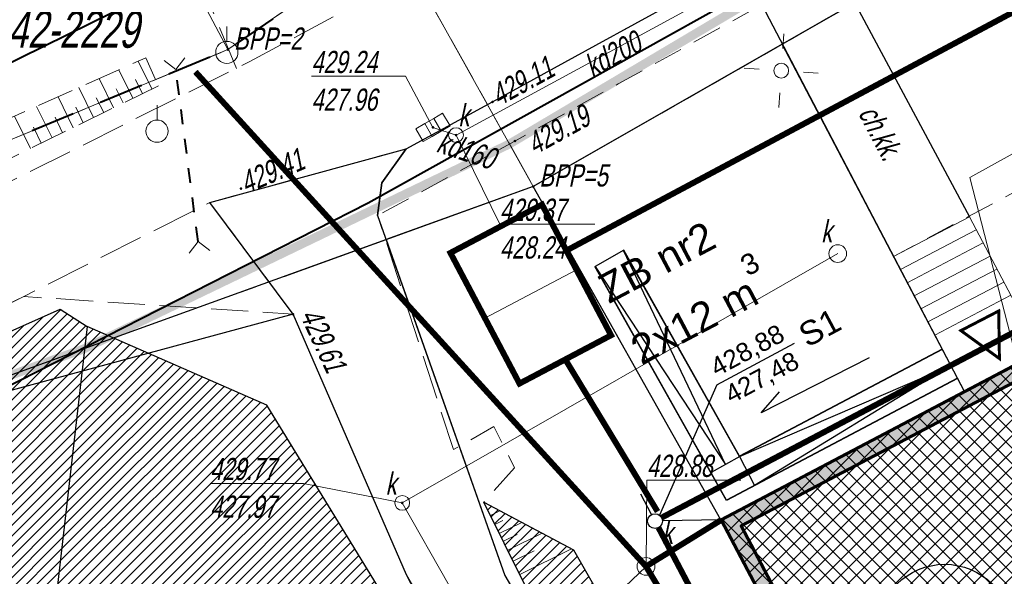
# Model space of a CAD drawing. Header units: metres. Extents: x 7408630 to 7411134, y 5569633 to 5570339.
# Tile 17 of 76: x 7410257 to 7410290, y 5570016 to 5570035. Entities that reach past the tile are written whole.
import ezdxf
from ezdxf.lldxf.tags import DXFTag

# ---------------------------------------------------------------- set-up
doc = ezdxf.new("R2010")
doc.units = ezdxf.units.M
doc.header["$MEASUREMENT"] = 0
for name, pattern in [('1.5_0.5', [2, 1.5, -0.5]), ('1.5_1.0', [2.5, 1.5, -1]), ('218-500', [1, 0.5, -0.5]), ('HIDDEN', [9.525, 6.35, -3.175]), ('ib05_500', [1, 0.5, -0.5]), ('mz1.0_0.5', [1.5, 1, -0.5]), ('mz1.25_0.5', [1.75, 1.25, -0.5])]:
    doc.linetypes.add(name, pattern=pattern)
doc.layers.add('0 PZT - BUDYNEK OBJĘTY OPRACOWANIEM HATCH', color=7, linetype='Continuous', true_color=0x0d0d0d)
doc.layers.add('_01_PZT - demontaże i rozbiórki', color=7, linetype='Continuous', true_color=0xd85c46)
doc.layers.add('0 PZT - SKARPY', color=7, linetype='Continuous', lineweight=30, true_color=0x395530)
doc.layers.add('0 PZT - skarpy hatch', color=7, linetype='Continuous', lineweight=5, true_color=0x517944)
for name, color, linetype, lineweight in [('131-Punkt osnowy pomiarowej', 7, 'Continuous', 0), ('131-Punkt osnowy pomiarowej-Atr103', 7, 'Continuous', 0), ('203-Punkt załamania granicy działki nie stabilizowany', 7, 'Continuous', 0), ('216-Granica obrębu', 7, 'Continuous', 0), ('217-Granica konturu klasyfikcyjnego', 7, 'Continuous', 0), ('218-Granica użytku', 7, 'Continuous', 0), ('219-Linia granicy', 7, 'Continuous', 0), ('312-Budynek (powierzchnia)', 7, 'Continuous', 0), ('352-schody (powierzchnia)', 7, 'Continuous', 0), ('_BPP1-2', 7, 'Continuous', 0), ('_BPP3-5', 7, 'Continuous', 0), ('_Kan-deszczowa', 82, 'KANSAN_LINE', 25), ('_MPZP_linie zagospodarowania', 7, 'Continuous', 0), ('chodnik (powierzchnia)', 7, 'Continuous', 0), ('chodnik (powierzchnia)-Atr17', 7, 'Continuous', 0), ('Granica', 112, 'Continuous', 80), ('jezdnia (powierzchnia)', 7, 'Continuous', 0), ('kratka ściekowa (punkt)', 7, 'Continuous', 0), ('krawężnik (linia)', 7, 'Continuous', 0), ('latarnia na słupie lub maszcie (punkt)', 7, 'Continuous', 0), ('Obrys', 2, 'Continuous', 60), ('Opis', 8, 'Continuous', 13), ('przepust (linia)', 7, 'Continuous', 0), ('przepust (linia) - symbol', 7, 'Continuous', 0), ('przewód kanalizacyjny (linia)', 7, 'Continuous', 0), ('przewód kanalizacyjny (linia)-Atr1', 7, 'Continuous', 0), ('punkt o określonej wysokości (sieć kanalizacyjna)', 7, 'Continuous', 0), ('punkt o określonej wysokości (sieć kanalizacyjna)-Atr2', 7, 'Continuous', 0), ('punkt o określonej wysokości (sieć kanalizacyjna)-Atr3', 7, 'Continuous', 0), ('punkt wysokościowy sztuczny', 7, 'Continuous', 0), ('punkt wysokościowy sztuczny-Atr2', 7, 'Continuous', 0), ('skarpa nieumocniona (powierzchnia)', 7, 'Continuous', 0), ('studzienka okrągła - przewód kanalizacyjny (punkt)', 7, 'Continuous', 0), ('studzienka okrągła - przewód kanalizacyjny (punkt)-Atr17', 7, 'Continuous', 0), ('słup (punkt)', 7, 'Continuous', 0), ('właz okrągły - siec kanalizacyjna (punkt)', 7, 'Continuous', 0), ('właz okrągły - siec kanalizacyjna (punkt)-Atr17', 7, 'Continuous', 0)]:
    doc.layers.add(name, color=color, linetype=linetype, lineweight=lineweight)
doc.layers.add('_MAPA', color=7, linetype='Continuous')
doc.styles.add('ARIAL', font='tahoma.ttf')
doc.styles.get("Standard").update_dxf_attribs({"font": 'arial.ttf'})
doc.styles.add('Style-WORKING_1250 I 0.20944', font='WORKING_1250.shx', dxfattribs={"oblique": 12})
tags = doc.linetypes.add('FH1_LINE', pattern='A,1,-0.2,["X",Standard,S=0.2,R=0,X=-0.1,Y=-0.1],-0.2', length=1.4).pattern_tags.tags
tags[15:16] = [DXFTag(74, 4), DXFTag(75, 0), DXFTag(340, '0'), DXFTag(46, 1.0), DXFTag(50, 0.0), DXFTag(44, 0.0), DXFTag(45, 0.0)]
tags[4:5] = [DXFTag(74, 4), DXFTag(75, 0), DXFTag(340, '0'), DXFTag(46, 1.0), DXFTag(50, 0.0), DXFTag(44, 0.0), DXFTag(45, 0.0)]
doc.linetypes.add('KANSAN_LINE', pattern='A,0.5,-0.2,["KS",ARIAL,S=0.1,R=0,X=-0.1,Y=-0.05],-0.25', length=0.95)
pattern_1 = [(45, (0, 0), (-0.1767766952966, 0.1767766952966), [])]

# ---------------------------------------------------------------- blocks, each defined once
blk = doc.blocks.new('203_1')
at = {"layer": '203-Punkt załamania granicy działki nie stabilizowany', "linetype": 'Continuous', "lineweight": 13}
h = blk.add_hatch(color=96, dxfattribs=at)
edge = h.paths.add_edge_path()
edge.add_arc((0, 0), 0.45, 0, 360)
blk = doc.blocks.new('131_1')
at = {"layer": '131-Punkt osnowy pomiarowej', "color": 7, "linetype": 'Continuous', "lineweight": 13}
blk.add_line((0, 3.75), (0, 8.75), dxfattribs=at)
blk.add_circle((0, 0), 3.75, dxfattribs=at)
blk = doc.blocks.new('506_3')
at = {"layer": 'studzienka okrągła - przewód kanalizacyjny (punkt)', "color": 36, "linetype": 'Continuous', "lineweight": 13}
blk.add_circle((0, 0), 3, dxfattribs=at)
blk = doc.blocks.new('506_1')
at = {"layer": 'punkt o określonej wysokości (sieć kanalizacyjna)', "color": 36, "linetype": 'Continuous', "lineweight": 13}
blk.add_circle((0, 0), 3, dxfattribs=at)
blk = doc.blocks.new('515_2')
at = {"layer": 'latarnia na słupie lub maszcie (punkt)', "color": 7, "linetype": 'Continuous', "lineweight": 13}
for p, q in [((0, 7.5), (0, 12.5)), ((7.5, 0), (12.5, 0)), ((-12.5, 0), (-7.5, 0)), ((0, -12.5), (0, -7.5))]:
    blk.add_line(p, q, dxfattribs=at)
blk = doc.blocks.new('IB05_1')
at = {"layer": 'przepust (linia) - symbol', "color": 7, "linetype": 'Continuous', "lineweight": 13}
for q in [(3.54, 3.54), (3.54, -3.54)]:
    blk.add_line((0, 0), q, dxfattribs=at)
blk = doc.blocks.new('510_1')
at = {"layer": 'słup (punkt)', "color": 7, "linetype": 'Continuous', "lineweight": 13}
blk.add_circle((0, 0), 2.5, dxfattribs=at)
blk = doc.blocks.new('US05_1')
at = {"layer": 'kratka ściekowa (punkt)', "color": 7, "linetype": 'Continuous', "lineweight": 13}
for p, q in [((-5.25, -2.5), (-5.25, 2.5)), ((-5.25, 2.5), (-1.75, 2.5)), ((-1.75, -2.5), (-1.75, 2.5)), ((-1.75, 2.5), (1.75, 2.5)), ((1.75, -2.5), (1.75, 2.5)), ((1.75, 2.5), (5.25, 2.5)), ((5.25, -2.5), (5.25, 2.5)), ((-5.25, -2.5), (-1.75, -2.5)), ((-1.75, -2.5), (1.75, -2.5)), ((1.75, -2.5), (5.25, -2.5))]:
    blk.add_line(p, q, dxfattribs=at)
blk = doc.blocks.new('US15_2')
at = {"layer": 'studzienka okrągła - przewód kanalizacyjny (punkt)', "color": 36, "linetype": 'Continuous', "lineweight": 13}
blk.add_circle((0, 0), 2.5, dxfattribs=at)
blk = doc.blocks.new('US22_1')
at = {"layer": 'właz okrągły - siec kanalizacyjna (punkt)', "color": 7, "linetype": 'Continuous', "lineweight": 13}
blk.add_circle((0, 0), 2.5, dxfattribs=at)
blk = doc.blocks.new('PW01_1')
at = {"layer": 'punkt o określonej wysokości (sieć kanalizacyjna)', "linetype": 'Continuous', "lineweight": 13}
h = blk.add_hatch(color=36, dxfattribs=at)
edge = h.paths.add_edge_path()
edge.add_arc((0, 0), 0.45, 0, 360)
blk = doc.blocks.new('PW02_1')
at = {"layer": 'punkt wysokościowy sztuczny', "linetype": 'Continuous', "lineweight": 13}
h = blk.add_hatch(color=7, dxfattribs=at)
edge = h.paths.add_edge_path()
edge.add_arc((0, 0), 0.45, 0, 360)
blk = doc.blocks.new('140_1')
at = {"layer": '_BPP1-2', "linetype": 'Continuous', "lineweight": 0}
h = blk.add_hatch(color=141, dxfattribs=at)
edge = h.paths.add_edge_path()
edge.add_arc((0, 0), 0.045, 0, 360)
blk = doc.blocks.new('140_2')
at = {"layer": '_BPP3-5', "linetype": 'Continuous', "lineweight": 0}
h = blk.add_hatch(color=1, dxfattribs=at)
edge = h.paths.add_edge_path()
edge.add_arc((0, 0), 0.045, 0, 360)
blk = doc.blocks.new('A$C92b4fa8d')
at = {"layer": '216-Granica obrębu', "color": 7, "linetype": '1.5_1.0', "lineweight": 40, "flags": 128}
blk.add_lwpolyline([(234.071, 177.642), (186.85, 152.23), (118.4, 115.38), (107.71, 110.03), (87.37, 99.84), (69.66, 87.67), (69.04, 87.26), (64.07, 83.83), (-15.82, 50.62), (-46.081, 37.141)], dxfattribs=at)
at = {"layer": '217-Granica konturu klasyfikcyjnego', "color": 3, "linetype": '1.5_0.5', "lineweight": 13, "flags": 128}
for points in [[(74.39, 79.2), (112.67, 101.11)], [(69.66, 87.67), (74.39, 79.2)], [(64.07, 83.83), (69.04, 87.26)], [(54.14, 79.71), (64.07, 83.83)]]:
    blk.add_lwpolyline(points, dxfattribs=at)
at = {"layer": '218-Granica użytku', "color": 7, "linetype": '218-500', "lineweight": 13, "flags": 128}
for points in [[(74.39, 79.2), (112.67, 101.11)], [(69.66, 87.67), (74.39, 79.2)], [(64.07, 83.83), (69.04, 87.26)], [(54.14, 79.71), (64.07, 83.83)], [(74.39, 79.2), (21.02, 59.91)]]:
    blk.add_lwpolyline(points, dxfattribs=at)
at = {"layer": '219-Linia granicy', "color": 96, "linetype": 'Continuous', "lineweight": 13, "flags": 128}
for points in [[(112.67, 101.11), (74.39, 79.2)], [(64.07, 83.83), (56.85, 97.5)], [(74.39, 79.2), (69.66, 87.67)], [(64.07, 83.83), (69.04, 87.26)], [(64.07, 83.83), (-15.82, 50.62)], [(21.02, 59.91), (74.39, 79.2)]]:
    blk.add_lwpolyline(points, dxfattribs=at)
at = {"layer": '312-Budynek (powierzchnia)', "color": 7, "linetype": 'Continuous', "lineweight": 53, "flags": 128}
for points in [[(92.04, 73.89), (80.74, 67.93)], [(80.74, 67.93), (86.94, 56.15)]]:
    blk.add_lwpolyline(points, dxfattribs=at)
at = {"layer": '352-schody (powierzchnia)', "color": 7, "linetype": 'Continuous', "lineweight": 13, "flags": 128}
blk.add_lwpolyline([(89.13, 78.18), (86.56, 76.83), (88.96, 72.27), (91.53, 73.62), (89.13, 78.18)], close=True, dxfattribs=at)
for points in [[(86.8, 76.39), (89.36, 77.74)], [(87.03, 75.94), (89.6, 77.29)], [(87.26, 75.5), (89.83, 76.85)], [(87.49, 75.06), (90.06, 76.41)], [(87.73, 74.62), (90.29, 75.97)], [(87.96, 74.17), (90.53, 75.52)]]:
    blk.add_lwpolyline(points, dxfattribs=at)
at = {"layer": '_MPZP_linie zagospodarowania', "color": 212, "linetype": 'Continuous', "lineweight": 40, "flags": 128}
for points in [[(-36.017, 45.88), (-28.946, 49.608), (53.908, 82.011), (62.561, 86.279), (72.781, 92.383), (84.166, 99.327), (208.113, 168.049), (235.982, 182.726)], [(-33.636, 36.641), (21.41, 58.657), (56.431, 72.334), (68.81, 78.645), (239.951, 174.025)]]:
    blk.add_lwpolyline(points, dxfattribs=at)
at = {"layer": 'chodnik (powierzchnia)', "color": 7, "linetype": 'mz1.0_0.5', "lineweight": 13, "flags": 128}
for points in [[(137.39, 117.44), (123.95, 110.06), (111.89, 103.44), (107.52, 101.01), (93.44, 93.3), (81.3, 86.64), (80.46, 86.16), (76.5, 83.98), (73.01, 82.06), (70.09, 80.48), (69.27, 79.32), (69.13, 78.22), (73.77, 80.74), (77.26, 82.67), (82.06, 85.32), (94.02, 91.89), (108.26, 99.7), (112.61, 102.15), (124.68, 108.69), (141.07, 117.69)], [(94, 91.88), (98.49, 83.2), (86.56, 76.83)], [(82.11, 85.35), (86.56, 76.83)]]:
    blk.add_lwpolyline(points, dxfattribs=at)
at = {"layer": 'jezdnia (powierzchnia)', "color": 7, "linetype": '1.5_0.5', "lineweight": 13, "flags": 128}
for points in [[(58.32, 97.47), (59.56, 94.73), (61.86, 89.19), (64.38, 83.14)], [(-30.216, 38.159), (-26.6, 39.61), (-19.31, 42.63), (-2.2, 49.23), (14.29, 55.62), (30.36, 62.49), (45.8, 69.91), (57.17, 75.48), (63.46, 78.66), (70.09, 80.48), (73.01, 82.06), (80.46, 86.16), (76.24, 89.54), (64.81, 83.43), (43.45, 72.71), (29.35, 65.99), (11.94, 58.53), (-2.71, 52.79), (-21.61, 45.46), (-31.662, 41.526)]]:
    blk.add_lwpolyline(points, dxfattribs=at)
blk.add_lwpolyline([(70.09, 80.48), (63.46, 78.66), (66.27, 74.88), (70.1, 66.07), (80.85, 46.65), (88.56, 33.98), (92.51, 34.67), (83.27, 49.3), (76.87, 60.16), (72.72, 68.52), (73.76, 69.68), (73.06, 71.08), (71.69, 70.3), (69.13, 78.22), (69.27, 79.32), (70.09, 80.48)], close=True, dxfattribs=at)
at = {"layer": 'krawężnik (linia)', "color": 7, "linetype": 'Continuous', "lineweight": 30, "flags": 128}
for points in [[(69.13, 78.22), (69.27, 79.32), (70.09, 80.48), (73.01, 82.06), (76.5, 83.98), (80.46, 86.16), (81.3, 86.64), (93.44, 93.3), (107.52, 101.01), (111.89, 103.44), (123.95, 110.06), (137.39, 117.44)], [(84.57, 86.7), (89.13, 78.18)]]:
    blk.add_lwpolyline(points, dxfattribs=at)
at = {"layer": 'przepust (linia)', "color": 7, "linetype": 'ib05_500', "lineweight": 40, "flags": 128}
blk.add_lwpolyline([(63.06, 77.34), (62.31, 83.16)], dxfattribs=at)
at = {"layer": 'przewód kanalizacyjny (linia)', "color": 36, "linetype": 'Continuous', "lineweight": 13, "flags": 128}
for points in [[(90.81, 73.02), (89.15, 79.5), (103.94, 87.71), (121.08, 97.22)], [(71.78, 80.94), (94.71, 93.4)], [(98.57, 41.46), (85.9, 53.52), (78.2, 66.35), (62.97, 83.08)], [(71, 81.2), (71.78, 80.94)], [(84.68, 76.93), (69.96, 68.5), (76.31, 57.32), (71.49, 55.58), (58.99, 50.69), (53.07, 48.57)], [(78.2, 66.35), (80.74, 67.93)], [(78.2, 66.35), (76.54, 64.76), (67.01, 62.56), (55.87, 57.4), (53.67, 57.26)]]:
    blk.add_lwpolyline(points, dxfattribs=at)
at = {"layer": 'punkt o określonej wysokości (sieć kanalizacyjna)-Atr2', "color": 7, "lineweight": 13, "flags": 128}
for points in [[(71, 81.2), (70.07, 82.93), (66.892, 82.93)], [(71.78, 80.94), (73.26, 77.93), (76.47, 77.93)], [(78.2, 66.35), (78.23, 69.27), (81.408, 69.27)], [(69.96, 68.5), (66.62, 69.16), (63.469, 69.16)]]:
    blk.add_lwpolyline(points, dxfattribs=at)
at = {"layer": 'skarpa nieumocniona (powierzchnia)', "color": 7, "linetype": 'Continuous', "lineweight": 13}
for p, q in [((61.5, 82.5), (61.04, 83.44)), ((60.86, 82.19), (60.38, 83.15)), ((59.53, 81.53), (59.03, 82.55)), ((60.2, 81.86), (59.72, 82.85)), ((61.18, 82.34), (60.95, 82.82)), ((58.84, 81.19), (58.33, 82.23)), ((59.87, 81.7), (59.62, 82.2)), ((60.53, 82.03), (60.29, 82.51)), ((58.13, 80.85), (57.6, 81.91)), ((59.18, 81.36), (58.93, 81.88)), ((57.4, 80.49), (56.86, 81.58)), ((58.48, 81.02), (58.23, 81.55)), ((57.76, 80.67), (57.5, 81.21)), ((72.94, 68.07), (73.26, 68.23)), ((73.09, 67.77), (73.36, 67.9)), ((73.24, 67.46), (74, 67.84)), ((73.38, 67.2), (73.85, 67.43)), ((73.53, 66.9), (74.69, 67.47)), ((73.93, 66.08), (75.68, 66.95)), ((73.71, 66.53), (74.42, 66.88))]:
    blk.add_line(p, q, dxfattribs=at)
at = {"layer": 'skarpa nieumocniona (powierzchnia)', "color": 7, "linetype": 'mz1.25_0.5', "lineweight": 13, "flags": 128}
for points in [[(61.72, 82.61), (48.05, 75.9), (35.37, 69.96), (20.58, 63.26), (4.16, 56.74), (-13.61, 49.39), (-32, 42.32), (-32.46, 43.37), (-14.19, 50.87), (3.1, 58.7), (19.38, 65.42), (34.74, 71.93), (48.01, 77.65), (61.29, 83.55), (61.72, 82.61)], [(66.27, 74.88), (70.1, 66.07), (80.85, 46.65), (88.56, 33.98), (88.37, 34.03), (78.98, 35.75), (63.38, 55.18), (57.98, 62.86), (37.06, 56.42), (19.25, 50.75), (3.94, 46.44), (-10.29, 41.91), (-20.51, 38.71), (-26.6, 39.61), (-19.31, 42.63), (-2.2, 49.23), (14.29, 55.62), (30.36, 62.49), (45.8, 69.91), (57.17, 75.48), (66.27, 74.88)], [(75.75, 66.91), (79.33, 60.64), (85.26, 52.55), (97.51, 56.9), (91.2, 50.7), (83.27, 49.3), (76.87, 60.16), (72.72, 68.52), (75.75, 66.91)]]:
    blk.add_lwpolyline(points, close=True, dxfattribs=at)
at = {"layer": '131-Punkt osnowy pomiarowej', "color": 7, "linetype": 'Continuous', "lineweight": 13, "xscale": 0.1, "yscale": 0.1, "zscale": 0.1}
for p in [(64.032, 83.736), (61.675, 81.072)]:
    blk.add_blockref('131_1', p, dxfattribs=at)
at = {"layer": '203-Punkt załamania granicy działki nie stabilizowany', "color": 96, "linetype": 'Continuous', "lineweight": 13, "xscale": 0.1, "yscale": 0.1, "zscale": 0.1}
for p in [(64.07, 83.83), (74.39, 79.2)]:
    blk.add_blockref('203_1', p, dxfattribs=at)
at = {"layer": '_BPP1-2', "color": 141, "linetype": 'Continuous', "lineweight": 0}
blk.add_blockref('140_1', (64.07, 83.83), dxfattribs=at)
at = {"layer": '_BPP3-5', "color": 1, "linetype": 'Continuous', "lineweight": 0}
blk.add_blockref('140_2', (74.39, 79.2), dxfattribs=at)
at = {"layer": 'kratka ściekowa (punkt)', "color": 7, "linetype": 'Continuous', "lineweight": 13, "xscale": 0.1, "yscale": 0.1, "zscale": 0.1, "rotation": 30.311}
blk.add_blockref('US05_1', (71, 81.2), dxfattribs=at)
at = {"layer": 'latarnia na słupie lub maszcie (punkt)', "color": 7, "linetype": 'Continuous', "lineweight": 13, "xscale": 0.1, "yscale": 0.1, "zscale": 0.1, "rotation": 356.135}
blk.add_blockref('515_2', (82.77, 83.12), dxfattribs=at)
at = {"layer": 'przepust (linia) - symbol', "color": 7, "linetype": 'Continuous', "lineweight": 13, "xscale": 0.1, "yscale": 0.1, "zscale": 0.1}
for p, rotation in [((62.31, 83.16), 97.34299999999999), ((63.06, 77.34), 277.343)]:
    blk.add_blockref('IB05_1', p, dxfattribs=dict(at, rotation=rotation))
at = {"layer": 'punkt o określonej wysokości (sieć kanalizacyjna)', "color": 36, "linetype": 'Continuous', "lineweight": 13, "xscale": 0.1, "yscale": 0.1, "zscale": 0.1}
for name, p in [('PW01_1', (71, 81.2)), ('PW01_1', (71.78, 80.94)), ('PW01_1', (69.96, 68.5)), ('506_1', (78.2, 66.35))]:
    blk.add_blockref(name, p, dxfattribs=at)
at = {"layer": 'punkt wysokościowy sztuczny', "color": 7, "linetype": 'Continuous', "lineweight": 13, "xscale": 0.1, "yscale": 0.1, "zscale": 0.1}
for p in [(73.01, 82.06), (73.77, 80.74), (64.51, 79.13), (66.27, 74.88)]:
    blk.add_blockref('PW02_1', p, dxfattribs=at)
at = {"layer": 'studzienka okrągła - przewód kanalizacyjny (punkt)', "color": 36, "linetype": 'Continuous', "lineweight": 13, "xscale": 0.1, "yscale": 0.1, "zscale": 0.1}
for name, p in [('506_3', (84.68, 76.93)), ('US15_2', (69.96, 68.5)), ('506_3', (78.2, 66.35))]:
    blk.add_blockref(name, p, dxfattribs=at)
at = {"layer": 'słup (punkt)', "color": 7, "linetype": 'Continuous', "lineweight": 13, "xscale": 0.1, "yscale": 0.1, "zscale": 0.1}
blk.add_blockref('510_1', (82.77, 83.12), dxfattribs=at)
at = {"layer": 'właz okrągły - siec kanalizacyjna (punkt)', "color": 7, "linetype": 'Continuous', "lineweight": 13, "xscale": 0.1, "yscale": 0.1, "zscale": 0.1}
blk.add_blockref('US22_1', (71.78, 80.94), dxfattribs=at)
at = {"layer": '131-Punkt osnowy pomiarowej-Atr103', "color": 7, "lineweight": 13, "insert": (53.618, 83.877), "char_height": 1.25, "attachment_point": 7, "line_spacing_factor": 0.6}
blk.add_mtext('\\FWORKING_1250;\\Q12;\\H1x;\\W0.72;162.242-2229', dxfattribs=at)
at = {"layer": '_BPP1-2', "color": 141, "linetype": 'Continuous', "lineweight": 13, "style": 'Style-WORKING_1250 I 0.20944', "oblique": 12, "width": 0.733333}
blk.add_text(' BPP=2', height=0.75, dxfattribs=at).set_placement((64.07, 83.83))
at = {"layer": '_BPP3-5', "color": 1, "linetype": 'Continuous', "lineweight": 13, "style": 'Style-WORKING_1250 I 0.20944', "oblique": 12, "width": 0.733333}
blk.add_text(' BPP=5', height=0.75, dxfattribs=at).set_placement((74.39, 79.2))
at = {"layer": 'chodnik (powierzchnia)-Atr17', "color": 7, "lineweight": 13, "insert": (85.348, 81.684), "char_height": 0.75, "attachment_point": 7, "rotation": 297.578, "line_spacing_factor": 0.6}
blk.add_mtext('\\FWORKING_1250;\\Q12;\\H1x;\\W0.725;ch.kk.', dxfattribs=at)
at = {"layer": 'przewód kanalizacyjny (linia)-Atr1', "color": 36, "lineweight": 13, "char_height": 0.75, "line_spacing_factor": 0.6}
for s, insert, attachment_point, rotation in [('\\FWORKING_1250;\\Q12;\\H1x;\\W0.725;kd200', (76.21, 83.2), 4, 28.519), ('\\FWORKING_1250;\\Q12;\\H1x;\\W0.725;kd160', (71.31, 81.1), 1, 341.565)]:
    blk.add_mtext(s, dxfattribs=dict(at, insert=insert, attachment_point=attachment_point, rotation=rotation))
at = {"layer": 'punkt o określonej wysokości (sieć kanalizacyjna)-Atr2', "color": 36, "lineweight": 13, "char_height": 0.75, "attachment_point": 7, "line_spacing_factor": 0.6}
for s, insert in [('\\FWORKING_1250;\\Q12;\\H1x;\\W0.725;429.24', (66.892, 83.028)), ('\\FWORKING_1250;\\Q12;\\H1x;\\W0.725;429.37', (73.26, 78.028)), ('\\FWORKING_1250;\\Q12;\\H1x;\\W0.725;429.77', (63.469, 69.258)), ('\\FWORKING_1250;\\Q12;\\H1x;\\W0.725;428.88', (78.23, 69.367))]:
    blk.add_mtext(s, dxfattribs=dict(at, insert=insert))
at = {"layer": 'punkt o określonej wysokości (sieć kanalizacyjna)-Atr3', "color": 36, "lineweight": 13, "char_height": 0.75, "attachment_point": 7, "line_spacing_factor": 0.6}
for s, insert in [('\\FWORKING_1250;\\Q12;\\H1x;\\W0.725;427.96', (66.892, 81.753)), ('\\FWORKING_1250;\\Q12;\\H1x;\\W0.725;428.24', (73.26, 76.753)), ('\\FWORKING_1250;\\Q12;\\H1x;\\W0.725;427.97', (63.469, 67.983))]:
    blk.add_mtext(s, dxfattribs=dict(at, insert=insert))
at = {"layer": 'punkt wysokościowy sztuczny-Atr2', "color": 7, "lineweight": 13, "char_height": 0.75, "line_spacing_factor": 0.6}
for s, insert, attachment_point, rotation in [('\\FWORKING_1250;\\Q12;\\H1x;\\W0.725;429.11', (73.231, 81.891), 7, 28.817), ('\\FWORKING_1250;\\Q12;\\H1x;\\W0.725;429.19', (74.08, 80.91), 1, 28.943), ('\\FWORKING_1250;\\Q12;\\H1x;\\W0.725;429.41', (64.689, 78.93), 7, 23.301), ('\\FWORKING_1250;\\Q12;\\H1x;\\W0.725;429.61', (67.17, 75.17), 1, 294.793)]:
    blk.add_mtext(s, dxfattribs=dict(at, insert=insert, attachment_point=attachment_point, rotation=rotation))
at = {"layer": 'studzienka okrągła - przewód kanalizacyjny (punkt)-Atr17', "color": 36, "lineweight": 13, "char_height": 0.75, "attachment_point": 7, "line_spacing_factor": 0.6}
for insert in [(84.12, 77.31), (69.4, 68.78), (78.74, 67.11)]:
    blk.add_mtext('\\FWORKING_1250;\\Q12;\\H1x;\\W0.725;k', dxfattribs=dict(at, insert=insert))
at = {"layer": 'właz okrągły - siec kanalizacyjna (punkt)-Atr17', "color": 7, "lineweight": 13, "insert": (71.86, 81.24), "char_height": 0.75, "attachment_point": 7, "line_spacing_factor": 0.6}
blk.add_mtext('\\FWORKING_1250;\\Q12;\\H1x;\\W0.725;k', dxfattribs=at)

msp = doc.modelspace()

# ---------------------------------------------------------------- hatches: boundary and pattern name
at = {"layer": '0 PZT - BUDYNEK OBJĘTY OPRACOWANIEM HATCH', "linetype": 'Continuous', "lineweight": 13}
h = msp.add_hatch(dxfattribs=at)
h.set_pattern_fill('ANSI37', color=256, scale=3)
h.set_pattern_definition([(45, (0, 0), (-0.265165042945, 0.265165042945), []), (135, (0, 0), (-0.265165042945, -0.265165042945), [])])
h.paths.add_polyline_path([(7410286.94, 5570006.15), (7410280.74, 5570017.93), (7410305.15, 5570030.79), (7410303.45, 5570034.07), (7410314.85, 5570039.96), (7410316.48, 5570036.72), (7410334.99997, 5570046.40998), (7410341.16, 5570034.74), (7410325.45, 5570026.45), (7410328.1, 5570021.38), (7410330.73, 5570022.68), (7410333.65987, 5570017.10024), (7410333.06177, 5570016.78662), (7410335.97294, 5570011.24154), (7410333.96992, 5570010.19015), (7410336.71, 5570004.97), (7410325.92991, 5569999.30995), (7410332.76, 5569986.46), (7410310.85, 5569974.81), (7410310.12, 5569976.08), (7410306.97553, 5569974.40841), (7410301.68, 5569984.37), (7410302.2, 5569984.65), (7410298.57477, 5569991.46254), (7410323.15, 5570004.54), (7410314.58, 5570020.67)])
at = {"layer": '0 PZT - skarpy hatch'}
h = msp.add_hatch(dxfattribs=at)
h.set_pattern_fill('ANSI31', color=256, scale=2)
h.set_pattern_definition(pattern_1)
h.paths.add_polyline_path([(7410257.98, 5570012.86), (7410166.19, 5569983.76), (7410150.82, 5569977.33), (7410152.74, 5569979.17), (7410165.32, 5569985.95), (7410180.62, 5569992.11), (7410202.99, 5570001), (7410218.06859, 5570007.03484), (7410258.4, 5570025.05), (7410259.31, 5570024.46)])
h = msp.add_hatch(dxfattribs=at)
h.set_pattern_fill('ANSI31', color=256, scale=2)
h.set_pattern_definition(pattern_1)
h.paths.add_polyline_path([(7410278.98, 5569985.75), (7410288.56, 5569983.94), (7410265.38, 5570021.8), (7410259.31, 5570024.46), (7410257.98, 5570012.86), (7410268.10058, 5569999.30046)])
h = msp.add_hatch(dxfattribs=at)
h.set_pattern_fill('ANSI31', color=256, scale=2)
h.set_pattern_definition(pattern_1)
h.paths.add_polyline_path([(7410297.51, 5570006.9), (7410291.19, 5570000.7), (7410283.27, 5569999.3), (7410276.87, 5570010.16), (7410272.72, 5570018.52), (7410275.75, 5570016.91), (7410279.33, 5570010.64), (7410285.26, 5570002.55)])
at = {"layer": 'Obrys'}
h = msp.add_hatch(color=256, dxfattribs=at)
h.dxf.hatch_style = 1
h.paths.add_polyline_path([(7410286.94, 5570006.15), (7410280.74, 5570017.93), (7410305.15, 5570030.79), (7410303.45, 5570034.07), (7410314.85, 5570039.96), (7410316.48, 5570036.72), (7410335, 5570046.41), (7410341.16, 5570034.74), (7410325.45, 5570026.45), (7410328.1, 5570021.38), (7410330.73, 5570022.68), (7410333.65987, 5570017.10024), (7410333.06177, 5570016.78662), (7410335.97294, 5570011.24154), (7410333.96992, 5570010.19015), (7410336.71, 5570004.97), (7410325.92991, 5569999.30995), (7410332.76, 5569986.46), (7410310.85, 5569974.81), (7410310.12, 5569976.08), (7410306.97553, 5569974.40841), (7410301.68, 5569984.37), (7410302.2, 5569984.65), (7410298.57477, 5569991.46254), (7410323.15, 5570004.54), (7410314.58, 5570020.67)])
h.paths.add_polyline_path([(7410287.14977, 5570006.82499), (7410281.41524, 5570017.72059), (7410305.82246, 5570030.57913), (7410304.12429, 5570033.85559), (7410314.63048, 5570039.28379), (7410316.26291, 5570036.03897), (7410334.81467, 5570045.8752), (7410340.64118, 5570035.01754), (7410324.77601, 5570026.66009), (7410327.88332, 5570020.71515), (7410330.51415, 5570022.01556), (7410332.98461, 5570017.31073), (7410332.38654, 5570016.99712), (7410335.2978, 5570011.45186), (7410333.29482, 5570010.40048), (7410336.03493, 5570005.18028), (7410325.25254, 5569999.51903), (7410332.08386, 5569986.66677), (7410311.0424, 5569975.47859), (7410310.31243, 5569976.74855), (7410307.18233, 5569975.08461), (7410302.35494, 5569984.16555), (7410302.87513, 5569984.44565), (7410299.25105, 5569991.25603), (7410323.82599, 5570004.33334), (7410314.78804, 5570021.34408)], flags=16)

# ---------------------------------------------------------------- linework, layer by layer
for points in [[(7410254.33, 5569932.93), (7410275.68, 5569939.9), (7410351.52, 5569981.29), (7410432.43, 5570025.43), (7410392.12664, 5570096.22365), (7410365.65885, 5570081.3523), (7410312.67, 5570051.11), (7410274.39, 5570029.2), (7410221.02, 5570009.91)], [(7410288.96611, 5570022.25839), (7410294.42217, 5570025.13589), (7410291.97407, 5570029.72083), (7410298.49, 5570033.2), (7410293.97539, 5570041.8655), (7410282.11103, 5570035.34803)], [(7410292.51, 5569984.67), (7410299.42, 5569985.95), (7410295.86966, 5569992.28859), (7410322.35402, 5570006.04214), (7410314.58, 5570020.67), (7410286.94, 5570006.15), (7410280.74, 5570017.93), (7410288.96, 5570022.27), (7410282.80618, 5570034.01709), (7410274.39, 5570029.2), (7410269.41691, 5570027.4073), (7410273.43, 5570016.04), (7410283.17248, 5569999.41579)], [(7410286.94, 5570006.15), (7410298.2618, 5570012.09763), (7410292.04999, 5570023.88848), (7410280.74436, 5570017.92173)]]:
    msp.add_lwpolyline(points, close=True)
for points in [[(7410338.44959, 5570065.82317), (7410324.98704, 5570058.1397), (7410312.5438, 5570051.03777), (7410294.58111, 5570040.75661), (7410274.39, 5570029.2), (7410265.98098, 5570026.16065)], [(7410280.74436, 5570017.92173), (7410335, 5570046.41)], [(7410266.27, 5570024.88), (7410263.46, 5570028.66), (7410270.09, 5570030.48), (7410269.27, 5570029.32), (7410269.13, 5570028.22), (7410273.43, 5570016.04), (7410283.3729, 5569999.09929), (7410292.51, 5569984.67), (7410299.42, 5569985.95), (7410296.83656, 5569990.56233), (7410298.60192, 5569991.47482), (7410302.2, 5569984.65), (7410301.67852, 5569984.37278), (7410300.83, 5569984.02), (7410300.65, 5569983.71), (7410287.94478, 5569981.59724), (7410278.55, 5569983.19), (7410274.54, 5569981.81), (7410272.81, 5569987.01), (7410288.56, 5569983.94), (7410273.98, 5570008.61), (7410270.1, 5570016.07), (7410266.27, 5570024.88)], [(7410288.56, 5569983.94), (7410270.1, 5570016.07), (7410266.27, 5570024.88), (7410251.10174, 5570020.78272), (7410259.63, 5569998.15), (7410261.14, 5569998.59), (7410262.66, 5569998.73), (7410264.07, 5569998.62), (7410265.19, 5569998.34), (7410266.97, 5569997.51), (7410268.19, 5569996.59), (7410269.77, 5569994.63), (7410277.22, 5569974.73)]]:
    msp.add_lwpolyline(points)
msp.add_circle((7410288.29412, 5570014.15081), 2.27067)
at = {"layer": '0 PZT - SKARPY'}
for points in [[(7410257.98, 5570012.86), (7410166.19, 5569983.76), (7410150.82, 5569977.33), (7410152.74, 5569979.17), (7410165.32, 5569985.95), (7410180.62, 5569992.11), (7410202.99, 5570001), (7410218.06859, 5570007.03484), (7410258.4, 5570025.05), (7410259.31, 5570024.46)], [(7410278.98, 5569985.75), (7410288.56, 5569983.94), (7410265.38, 5570021.8), (7410259.31, 5570024.46), (7410257.98, 5570012.86), (7410267.53893, 5570000)], [(7410297.51, 5570006.9), (7410291.19, 5570000.7), (7410283.27, 5569999.3), (7410276.87, 5570010.16), (7410272.72, 5570018.52), (7410275.75, 5570016.91), (7410279.33, 5570010.64), (7410285.26, 5570002.55)]]:
    msp.add_lwpolyline(points, close=True, dxfattribs=at)
at = {"layer": '_Kan-deszczowa', "linetype": 'Continuous', "const_width": 0.2}
for points in [[(7410278.72598, 5570017.99923), (7410302.4839, 5570030.5157)], [(7410285.9845, 5570003.67127), (7410278.62123, 5570017.66148)]]:
    msp.add_lwpolyline(points, dxfattribs=at)
at = {"layer": '_Kan-deszczowa', "linetype": 'Continuous'}
for points in [[(7410285.73678, 5570023.40999), (7410282.08836, 5570021.5406), (7410282.71527, 5570022.2596)], [(7410278.38818, 5570018.10385), (7410278.02748, 5570018.78954)], [(7410280.74436, 5570017.92173), (7410278.75476, 5570017.88706)]]:
    msp.add_lwpolyline(points, dxfattribs=at)
msp.add_circle((7410278.50479, 5570017.88271), 0.25, dxfattribs=at)
at = {"layer": 'Granica', "linetype": 'HIDDEN', "ltscale": 0.2, "const_width": 0.3}
msp.add_lwpolyline([(7410328.77672, 5570062.49613), (7410327.21788, 5570065.03879), (7410334.24296, 5570068.86631), (7410335.56995, 5570066.4406), (7410351.41096, 5570075.32929), (7410390.98777, 5570002.82142), (7410280.48485, 5569942.52227), (7410251.10174, 5570020.78272), (7410259.22502, 5570023.71878), (7410273.58585, 5570030.63999), (7410311.53026, 5570053.16512), (7410328.77672, 5570062.49613)], dxfattribs=at)
at = {"layer": 'Obrys'}
for points in [[(7410332.76, 5569986.46), (7410310.85, 5569974.81), (7410310.12, 5569976.08), (7410306.97553, 5569974.40841), (7410301.68, 5569984.37), (7410302.2, 5569984.65), (7410298.57477, 5569991.46254), (7410323.15, 5570004.54), (7410314.58, 5570020.67), (7410286.94, 5570006.15), (7410280.74, 5570017.93), (7410305.15, 5570030.79), (7410303.45, 5570034.07), (7410314.85, 5570039.96)], [(7410340.64118, 5570035.01754), (7410324.77601, 5570026.66009), (7410327.88332, 5570020.71515), (7410330.51415, 5570022.01556), (7410332.98461, 5570017.31073), (7410332.38654, 5570016.99712), (7410335.2978, 5570011.45186), (7410333.29482, 5570010.40048), (7410336.03493, 5570005.18028), (7410325.25254, 5569999.51903), (7410332.08386, 5569986.66677), (7410311.0424, 5569975.47859), (7410310.31243, 5569976.74855), (7410307.18233, 5569975.08461), (7410302.35494, 5569984.16555), (7410302.87513, 5569984.44565), (7410299.25105, 5569991.25603), (7410323.82599, 5570004.33334), (7410314.78804, 5570021.34408), (7410287.14977, 5570006.82499), (7410281.41524, 5570017.72059), (7410305.82246, 5570030.57913), (7410304.12429, 5570033.85559), (7410314.63048, 5570039.28379)]]:
    msp.add_lwpolyline(points, dxfattribs=at)
at = {"layer": 'Opis', "const_width": 0.1}
msp.add_lwpolyline([(7410290.12067, 5570024.99023), (7410290.14515, 5570023.38045), (7410288.84264, 5570024.32673)], close=True, dxfattribs=at)

# ---------------------------------------------------------------- next in the draw order: block references
at = {"layer": '_MAPA'}
msp.add_blockref('A$C92b4fa8d', (7410200, 5569950), dxfattribs=at)

# ---------------------------------------------------------------- next in the draw order: linework, layer by layer
at = {"color": 84}
for q in [(7410283.22103, 5570023.90683), (7410278.65405, 5570018.08326)]:
    msp.add_line((7410280.59496, 5570022.4959), q, dxfattribs=at)
for points in [[(7410280.72362, 5570017.92137), (7410335, 5570046.41)], [(7410280.72969, 5570017.92455), (7410274.39, 5570029.2)], [(7410277.44852, 5570027.04394), (7410276.48075, 5570026.50032)], [(7410276.48075, 5570026.50032), (7410280.88259, 5570019.7972), (7410277.4398, 5570027.03904)], [(7410288.21279, 5570023.68481), (7410281.35763, 5570020.06433), (7410277.4398, 5570027.03904)], [(7410288.20812, 5570023.69365), (7410281.36158, 5570020.07773), (7410277.44852, 5570027.04394)], [(7410288.73117, 5570022.70328), (7410280.91958, 5570018.57769), (7410276.47203, 5570026.49542)], [(7410288.7265, 5570022.71213), (7410280.92352, 5570018.59108), (7410276.48075, 5570026.50032)], [(7410281.35775, 5570020.06411), (7410288.49996, 5570023.14849), (7410281.87134, 5570019.09166)], [(7410281.36647, 5570020.06901), (7410280.3987, 5570019.52539)], [(7410281.35763, 5570020.06433), (7410281.87134, 5570019.09166)]]:
    msp.add_lwpolyline(points)
at = {"layer": '_01_PZT - demontaże i rozbiórki', "color": 22, "linetype": 'FH1_LINE', "ltscale": 2, "true_color": 0xd22222, "const_width": 0.2}
for points in [[(7410278.2, 5570016.35), (7410262.97, 5570033.08)], [(7410298.59133, 5569991.4949), (7410285.9, 5570003.52), (7410278.2, 5570016.35), (7410280.74435, 5570017.92173)]]:
    msp.add_lwpolyline(points, dxfattribs=at)
at = {"layer": '_Kan-deszczowa', "linetype": 'Continuous', "const_width": 0.2}
for points in [[(7410275.5071, 5570027.03245), (7410275.5071, 5570027.03245), (7410321.53646, 5570051.6191)], [(7410278.59005, 5570018.20589), (7410275.47158, 5570023.3516)]]:
    msp.add_lwpolyline(points, dxfattribs=at)
msp.add_lwpolyline([(7410277.01912, 5570024.16867), (7410273.92403, 5570022.53452), (7410271.58954, 5570026.95608), (7410274.68463, 5570028.59022)], close=True, dxfattribs=at)
at = {"layer": 'Granica', "color": 7, "lineweight": 0}
msp.add_line((7410272.75679, 5570024.7453), (7410275.85187, 5570026.37945), dxfattribs=at)

# ---------------------------------------------------------------- next in the draw order: texts
at = {"layer": '219-Linia granicy', "insert": (7410276.47712, 5570026.10526), "char_height": 1, "width": 18.9388061, "attachment_point": 1, "rotation": 27.833182}
msp.add_mtext('ZB nr2\\P2x12 m{\\A1;\\H0.7x;\\S3^ ;}', dxfattribs=at)
at = {"layer": '_Kan-deszczowa', "linetype": 'Continuous', "attachment_point": 1, "rotation": 28.197993}
for s, insert, char_height, width in [('S1', (7410283.26658, 5570024.45669), 0.8125, 5.9119344), ('428,88\\P427,48', (7410280.2958, 5570023.30744), 0.625, 4.5476419)]:
    msp.add_mtext(s, dxfattribs=dict(at, insert=insert, char_height=char_height, width=width))

doc.saveas('drawing.dxf')
